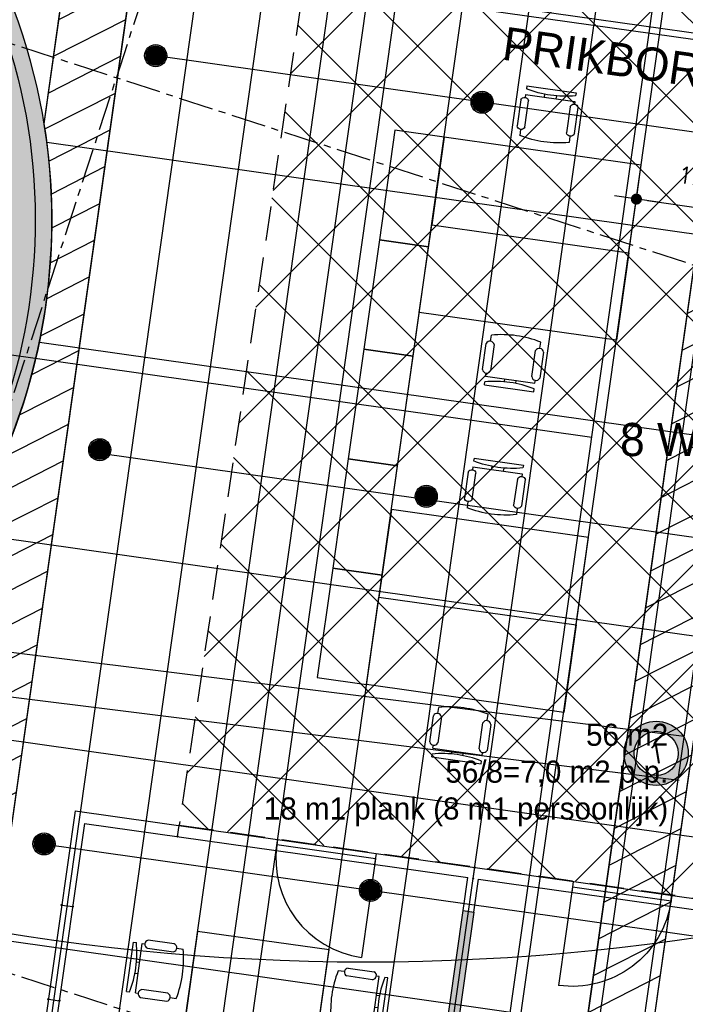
# Model space of a CAD drawing. Header units: millimetres. Extents: x -4106 to 114694, y -37499 to 54647.
# Tile 48 of 109: x 80158 to 86178, y -17857 to -8952. Entities that reach past the tile are written whole.
import ezdxf
from ezdxf.enums import TextEntityAlignment as Align

# ---------------------------------------------------------------- set-up
doc = ezdxf.new("R2010")
doc.units = ezdxf.units.MM
doc.header["$LTSCALE"] = 50
for name, pattern in [('B0301', [25, 12.5, -6.25, 0, -6.25]), ('B0702', [4.6875, 3.125, -1.5625]), ('XREF_STRAMIEN$0$B0201', [50, 31.25, -6.25, 6.25, -6.25])]:
    doc.linetypes.add(name, pattern=pattern)
for name, color, linetype in [('FOK_ BRANDSLANGHASPELS', 2, 'Continuous'), ('FOK_00_ALGEMEEN', 1, 'Continuous'), ('FOK_05---_TEKST_25', 2, 'Continuous'), ('FOK_07_STRAMIEN', 13, 'B0301'), ('FOK_08---_MAATVOERING', 2, 'Continuous'), ('FOK_22_BINNENWANDEN', 2, 'Continuous'), ('FOK_22_BINNENWANDEN @ 1 VP1', 2, 'Continuous'), ('FOK_22_BINNENWANDEN @ 1 VP2', 2, 'Continuous'), ('FOK_22_BINNENWANDEN @ 1 VPModel', 2, 'Continuous'), ('FOK_28_CONSTRUCTIES', 4, 'Continuous'), ('FOK_72_VAST MEUBILAIR', 1, 'Continuous'), ('FOK_82_LOS MEUBILAIR', 1, 'Continuous'), ('XREF_05-werkset$0$AA28E---_TPGBETON', 242, 'Continuous'), ('XREF_05-werkset$0$AL28E---_TPGBETON', 4, 'Continuous'), ('XREF_05-werkset$0$AZ28E---_TPGBETON', 4, 'Continuous'), ('XREF_05_PLAFOND$0$AA45----_PLAFONDAFW', 1, 'Continuous'), ('XREF_05_PLAFOND$0$AI45----_PLAFONDAFW', 2, 'Continuous'), ('XREF_05_Sprinkler installatie$0$WL524---', 4, 'Continuous'), ('XREF_05_Sprinkler installatie$0$WL531---', 3, 'Continuous'), ('XREF_05_Sprinkler installatie$0$WL6516--', 4, 'Continuous'), ('XREF_05_Vloergoot installaties$0$EL6131--_VG', 3, 'Continuous'), ('XREF_05_Vloergoot installaties$0$EL6222--', 3, 'Continuous'), ('XREF_STRAMIEN$0$AL$7A---_STRAMIEN', 1, 'XREF_STRAMIEN$0$B0201')]:
    doc.layers.add(name, color=color, linetype=linetype)
doc.styles.add('FOK-DIM', font='romans.shx')
doc.styles.add('XREF_05_Sprinkler installatie$0$Standard', font='txt')
doc.styles.add('XREF_05_Vloergoot installaties$0$BURO-018', font='simplex.shx', dxfattribs={"height": 180})
doc.dimstyles.new('FOK-100', dxfattribs={"dimscale": 100, "dimtxt": 1.5, "dimasz": 1, "dimexe": 2, "dimexo": 0, "dimgap": 2, "dimtad": 1, "dimdec": 0, "dimzin": 11, "dimdsep": 46, "dimtxsty": 'FOK-DIM', "dimblk1": 'DOT', "dimblk2": 'DOT', "dimsah": 1, "dimcen": 2.5, "dimclrd": 256, "dimclre": 256, "dimclrt": 256, "dimadec": 0, "dimazin": 0, "dimtfac": 1, "dimtdec": 0, "dimtix": 1, "dimtmove": 2, "dimatfit": 3, "dimldrblk": 'DOT', "dimfxl": 2, "dimtolj": 1, "dimtzin": 0, "dimarcsym": 0})
pattern_1 = [(27.02000000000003, (0, 0), (-124.9329103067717, 244.9831992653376), [])]

# ---------------------------------------------------------------- blocks, each defined once
blk = doc.blocks.new('*U532')
at = {"layer": 'XREF_05-werkset$0$AA28E---_TPGBETON'}
blk.add_hatch(color=254, dxfattribs=at).paths.add_polyline_path([(-22052.39163544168, 56898.33733558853, -0.1436830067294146), (-22052.39163544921, 59798.33733558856), (-22298.56391229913, 60018.33733558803, 1.806670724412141), (-13345.24397903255, 62288.33733560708), (-13549.25758143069, 62068.33733560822, -0.6895002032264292), (-17299.25758085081, 53201.78916196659), (-17519.25779554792, 53214.56614178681, -0.2987247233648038), (-21982.44627253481, 56678.33733558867)])
h = blk.add_hatch(dxfattribs=at)
h.set_pattern_fill('AR-CONC', color=1, scale=44, style=0)
h.set_pattern_definition([(49.99999999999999, (0, 0), (315.5944803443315, -27.61093939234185), [33, -363]), (355, (0, 0), (-61.05058678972, 330.9645388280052), [26.4, -290.4]), (100.4514, (26.2995392, -2.3009096), (254.5441279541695, 303.3533985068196), [28.0456836, -308.50252928]), (46.18420000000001, (0, 88), (469.5860613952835, -72.82836630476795), [49.5, -544.5]), (96.6356, (39.1321678, 81.93094492), (411.2515904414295, 428.6118631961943), [42.06852672, -462.75372]), (351.1842, (0, 88), (411.251255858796, 428.6121844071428), [39.6, -435.6]), (21, (44, 66), (262.6391029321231, -177.1523118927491), [33, -363]), (326.0000000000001, (44, 66), (107.058746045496, 319.0660198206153), [26.4, -290.4]), (71.4514, (65.88658252, 51.23729336), (369.6979565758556, 141.9134185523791), [28.0456836, -308.50252928]), (37.50000000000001, (0, 0), (5.350336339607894, 146.4732956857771), [0, -286.88, 0, -294.8, 0, -291.5]), (7.499999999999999, (0, 0), (115.7505964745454, 173.5411532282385), [0, -168.08, 0, -280.28, 0, -111.1]), (327.5, (-98.12, 0), (234.88187191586, -9.924143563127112), [0, -110, 0, -343.2, 0, -455.4]), (317.5, (-142.12, 0), (256.6019145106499, 44.04619222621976), [0, -143, 0, -227.92, 0, -323.4])])
h.paths.add_polyline_path([(-22052.39163544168, 56898.33733558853, -0.1436830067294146), (-22052.39163544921, 59798.33733558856), (-22298.56391229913, 60018.33733558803, 1.806670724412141), (-13345.24397903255, 62288.33733560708), (-13549.25758143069, 62068.33733560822, -0.6895002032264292), (-17299.25758085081, 53201.78916196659), (-17519.25779554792, 53214.56614178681, -0.2987247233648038), (-21982.44627253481, 56678.33733558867)])
at = {"layer": 'XREF_05-werkset$0$AL28E---_TPGBETON'}
blk.add_lwpolyline([(-22298.56391229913, 60018.33733558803, 1.806670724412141), (-13345.24397903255, 62288.33733560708)], format="xyb", dxfattribs=at)
at = {"layer": 'XREF_05-werkset$0$AZ28E---_TPGBETON'}
blk.add_lwpolyline([(-13447.2500449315, 62178.33733561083, -1.792795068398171), (-22175.94669944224, 59908.33733558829)], format="xyb", dxfattribs=at)
blk = doc.blocks.new('XREF_05-werkset')
at = {"rotation": 342.0199999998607}
blk.add_blockref('*U532', (73262.89879107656, -71545.09047998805), dxfattribs=at)
blk = doc.blocks.new('XREF_STRAMIEN')
at = {"layer": 'XREF_STRAMIEN$0$AL$7A---_STRAMIEN', "ltscale": 0.2}
for p, q in [((4081.093327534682, 15497.03593021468), (99881.09332753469, -15593.30424322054)), ((4081.093327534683, 7086.291556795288), (99881.09332753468, -24004.04861663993))]:
    blk.add_line(p, q, dxfattribs=at)
blk.add_lwpolyline([(98261.32084477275, 43612.94921925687), (74241.03608527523, -30401.78549008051)], dxfattribs=at)
blk = doc.blocks.new('XREF_05_PLAFOND')
at = {"layer": 'XREF_05_PLAFOND$0$AA45----_PLAFONDAFW'}
h = blk.add_hatch(dxfattribs=at)
h.set_pattern_fill('ANSI31', color=256, scale=2200, angle=342.02, style=0)
h.set_pattern_definition(pattern_1)
h.paths.add_polyline_path([(84075.54864145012, -26575.70260352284), (84654.90910944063, -26763.72467067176), (93556.21587465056, 36094.67203087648), (92950.22981348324, 36094.67203087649)])
h = blk.add_hatch(dxfattribs=at)
h.set_pattern_fill('ANSI31', color=256, scale=2200, angle=342.02, style=0)
h.set_pattern_definition(pattern_1)
edge = h.paths.add_edge_path()
edge.add_line((79924.00977812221, -13099.69861268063), (78281.85722502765, -24696.0944396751))
edge.add_line((78281.85722502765, -24696.0944396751), (78861.21219659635, -24884.15532093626))
edge.add_line((78861.21219659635, -24884.15532093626), (85620.43032143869, 22847.44471157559))
edge.add_line((85620.43032143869, 22847.44471157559), (85032.45365011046, 22974.62169813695))
edge.add_line((85032.45365011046, 22974.62169813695), (80378.08808558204, -9893.131853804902))
edge.add_arc((74998.81403571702, -10766.81305209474), 5449.762209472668, -25.345207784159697, 9.225207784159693, ccw=False)
at = {"layer": 'XREF_05_PLAFOND$0$AI45----_PLAFONDAFW'}
h = blk.add_hatch(dxfattribs=at)
h.set_pattern_fill('_USER,_O', color=256, scale=600, angle=90, pattern_type=0)
h.set_pattern_definition([(81.94000000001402, (95233.47751709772, 35104.62741813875), (-594.0730704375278, 84.12601845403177), [])])
edge = h.paths.add_edge_path(flags=16)
edge.add_arc((41622.22216217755, 26897.39712025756), 5449.922833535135, 0, 360)
h.paths.add_polyline_path([(49933.51685366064, 30177.31994903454), (51533.51685368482, 30177.31994903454), (51533.51685368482, 27777.31994900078), (49933.51685366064, 27777.31994900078)], flags=16)
edge = h.paths.add_edge_path(flags=16)
edge.add_arc((86127.26898414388, 26613.49231748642), 3799.999999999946, 0, 360)
edge = h.paths.add_edge_path(flags=16)
edge.add_arc((74998.81403571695, -10766.81305209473), 5449.762209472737, 0, 360)
edge = h.paths.add_edge_path()
edge.add_line((31231.3834552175, 21828.440290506), (22996.80046212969, 22270.01871067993))
edge.add_line((22996.80046212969, 22270.01871067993), (24807.03278981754, 36094.67203092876))
edge.add_line((24807.03278981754, 36094.67203092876), (95373.92533894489, 36094.67203092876))
edge.add_line((95373.92533894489, 36094.67203092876), (86392.75272233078, -27327.71370086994))
edge.add_line((86392.75272233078, -27327.71370086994), (68973.94226808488, -21674.72056476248))
edge.add_line((68973.94226808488, -21674.72056476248), (69214.4781715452, 10715.89887092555))
edge.add_arc((59884.73542131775, 10785.1824518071), 9330.000000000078, 359.5745237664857, 446.6107839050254)
edge.add_line((60436.31092525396, 20098.86402589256), (31231.3834552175, 21828.440290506))
h = blk.add_hatch(dxfattribs=at)
h.set_pattern_fill('_USER,_O', color=256, scale=1800, pattern_type=0)
h.set_pattern_definition([(351.940000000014, (95233.47751709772, 35104.62741813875), (252.3780553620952, 1782.219211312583), [])])
edge = h.paths.add_edge_path(flags=16)
edge.add_arc((74998.81403571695, -10766.81305209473), 5449.762209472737, 0, 360)
edge = h.paths.add_edge_path(flags=16)
edge.add_arc((41622.22216217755, 26897.39712025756), 5449.922833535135, 0, 360)
h.paths.add_polyline_path([(49933.51685366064, 30177.31994903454), (51533.51685368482, 30177.31994903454), (51533.51685368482, 27777.31994900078), (49933.51685366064, 27777.31994900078)], flags=16)
edge = h.paths.add_edge_path(flags=16)
edge.add_arc((86127.26898414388, 26613.49231748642), 3799.999999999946, 0, 360)
edge = h.paths.add_edge_path()
edge.add_line((31231.3834552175, 21828.440290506), (22996.80046212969, 22270.01871067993))
edge.add_line((22996.80046212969, 22270.01871067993), (24807.03278981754, 36094.67203092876))
edge.add_line((24807.03278981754, 36094.67203092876), (95373.92533894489, 36094.67203092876))
edge.add_line((95373.92533894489, 36094.67203092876), (86392.75272233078, -27327.71370086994))
edge.add_line((86392.75272233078, -27327.71370086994), (68973.94226808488, -21674.72056476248))
edge.add_line((68973.94226808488, -21674.72056476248), (69214.4781715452, 10715.89887092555))
edge.add_arc((59884.73542131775, 10785.1824518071), 9330.000000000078, 359.5745237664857, 446.6107839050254)
edge.add_line((60436.31092525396, 20098.86402589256), (31231.3834552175, 21828.440290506))
at = {"layer": 'XREF_05_PLAFOND$0$AA45----_PLAFONDAFW'}
blk.add_lwpolyline([(84075.54864145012, -26575.70260352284), (84654.90910944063, -26763.72467067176), (93556.21587465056, 36094.67203087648), (92950.22981348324, 36094.67203087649)], close=True, dxfattribs=at)
blk.add_lwpolyline([(79924.00977812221, -13099.69861268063), (78281.85722502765, -24696.0944396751), (78861.21219659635, -24884.15532093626), (85620.43032143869, 22847.44471157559), (85032.45365011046, 22974.62169813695), (80378.08808558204, -9893.131853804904, -0.151996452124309)], format="xyb", close=True, dxfattribs=at)
blk = doc.blocks.new('XREF_05_Sprinkler installatie$0$SP-KOP02')
at = {"color": 0, "linetype": 'Continuous'}
for p, q in [((-0.8747061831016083, -0.022678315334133), (0.02267831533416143, 0.8747061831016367)), ((-0.8470212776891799, -0.2194998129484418), (0.2194998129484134, 0.8470212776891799)), ((-0.8433590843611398, 0.2331751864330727), (-0.2331751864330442, 0.8433590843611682)), ((-0.7864924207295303, -0.383477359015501), (0.3834773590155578, 0.7864924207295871)), ((-0.7015012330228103, -0.5229925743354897), (0.5229925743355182, 0.7015012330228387)), ((-0.5952920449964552, -0.6412897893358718), (0.6412897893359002, 0.5952920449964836)), ((-0.4685024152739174, -0.7390065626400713), (0.7390065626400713, 0.4685024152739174)), ((-0.3195518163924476, -0.8145623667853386), (0.8145623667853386, 0.3195518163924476)), ((-0.1436165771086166, -0.8631335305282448), (0.8631335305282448, 0.1436165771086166)), ((0.07198970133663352, -0.8720336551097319), (0.8720336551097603, -0.0719897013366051)), ((0.3806791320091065, -0.7878506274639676), (0.7878506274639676, -0.3806791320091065))]:
    blk.add_line(p, q, dxfattribs=at)
at = {"color": 0, "linetype": 'Continuous', "const_width": 0.875}
blk.add_lwpolyline([(-0.4375, 0, 1), (0.4375, 0, 1)], format="xyb", close=True, dxfattribs=at)
at = {"color": 0, "linetype": 'Continuous'}
for radius in [1, 0.8750001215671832]:
    blk.add_circle((0, 0), radius, dxfattribs=at)
at = {"color": 0, "linetype": 'Continuous', "style": 'XREF_05_Sprinkler installatie$0$Standard', "flags": 1}
for tag, p in [('SP_MATCODE', (2, 2)), ('SP_TEMP', (2, -3)), ('SP_DOORL', (2, -5)), ('SP_KFACT', (2, -7)), ('SP_SPRHK', (2, -9)), ('SP_KLEP', (2, -11))]:
    blk.add_attdef(tag, p, '', height=1, dxfattribs=at)
blk = doc.blocks.new('XREF_05_Sprinkler installatie')
at = {"layer": 'XREF_05_Sprinkler installatie$0$WL524---'}
for p, q in [((81514.4748811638, -21380.2978390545), (87642.88995056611, 21896.75751307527)), ((81371.49910831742, -9274.105772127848), (89404.636438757, -10411.66930249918)), ((80864.62322700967, -12870.05989955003), (88887.52158783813, -14006.17350096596)), ((80385.69453754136, -16408.57906005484), (88388.86957314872, -17541.89966359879))]:
    blk.add_line(p, q, dxfattribs=at)
at = {"layer": 'XREF_05_Sprinkler installatie$0$WL531---'}
for p, q in [((83953.45543124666, -22460.95058433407), (86404.5496804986, -5152.047662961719)), ((85331.40979843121, -12730.24423595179), (79832.13173776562, -11951.49766311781))]:
    blk.add_line(p, q, dxfattribs=at)
at = {"layer": 'XREF_05_Sprinkler installatie$0$WL6516--', "xscale": 99.9999999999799, "yscale": 100, "zscale": 100, "rotation": 7.589429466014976}
for p in [(81388.10515788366, -9277.327369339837), (84340.31973580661, -9698.451077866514), (80882.8613877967, -12841.69673507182), (83835.07596571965, -13262.82044359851), (80378.59293643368, -16406.20421458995), (83330.80751435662, -16827.32792311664)]:
    blk.add_blockref('XREF_05_Sprinkler installatie$0$SP-KOP02', p, dxfattribs=at)
blk = doc.blocks.new('XREF_05_Vloergoot installaties$0$E00415')
at = {"linetype": 'Continuous'}
h = blk.add_hatch(color=0, dxfattribs=at)
edge = h.paths.add_edge_path()
edge.add_arc((0, 0), 2.9, 0, 360)
edge = h.paths.add_edge_path(flags=16)
edge.add_arc((0, 0), 2, 0, 360)
at = {"color": 0, "linetype": 'Continuous'}
for radius in [2.9, 2]:
    blk.add_circle((0, 0), radius, dxfattribs=at)
at = {"color": 0, "linetype": 'Continuous', "style": 'XREF_05_Vloergoot installaties$0$BURO-018'}
for tag, p in [('E_GKAST', (0, 8)), ('E_GROEP', (0, 5)), ('E_SGROEP', (4.5, 5))]:
    blk.add_attdef(tag, text='', height=1.8, dxfattribs=at).set_placement(p, align=Align.MIDDLE)
at = {"color": 0, "linetype": 'Continuous', "style": 'XREF_05_Vloergoot installaties$0$BURO-018', "flags": 1}
for tag, height, p in [('E_VERMCODE', 1.8, (13, 5)), ('E_MATCODE', 1.799999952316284, (0, 0))]:
    blk.add_attdef(tag, text='', height=height, dxfattribs=at).set_placement(p, align=Align.MIDDLE)
blk = doc.blocks.new('XREF_05_Vloergoot installaties')
at = {"layer": 'XREF_05_Vloergoot installaties$0$EL6131--_VG'}
for p, q in [((92915.18647397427, 35130.94067874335), (84340.74312208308, -25462.17814393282)), ((93311.24070264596, 35074.89562587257), (84736.79735075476, -25518.22319680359)), ((78560.90806552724, -14484.02765018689), (86168.56892085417, -15431.08940091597)), ((78152.23761467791, -14836.24065408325), (86122.97088947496, -15828.50052914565))]:
    blk.add_line(p, q, dxfattribs=at)
at = {"layer": 'XREF_05_Vloergoot installaties$0$EL6222--'}
ref = blk.add_blockref('XREF_05_Vloergoot installaties$0$E00415', (85914.21183866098, -15587.68305102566), dxfattribs=dict(at, xscale=100.000000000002, yscale=100, zscale=100, rotation=351.5354125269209))
ref.add_attrib('E_GROEP', '1', dxfattribs={"layer": '0', "color": 1, "linetype": 'Continuous', "height": 180, "rotation": 9.51131185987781, "style": 'XREF_05_Vloergoot installaties$0$BURO-018'}).set_placement((85914.21183866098, -15587.68305102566), align=Align.MIDDLE)
blk = doc.blocks.new('WP 1600-800')
at = {"linetype": 'Continuous'}
for p, q in [((701.4819713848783, 1636.077677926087), (939.9819699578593, 1636.077677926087)), ((568.9819721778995, 1600.077678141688), (595.4819720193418, 1600.077678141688)), ((568.9819721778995, 1600.077678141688), (568.981972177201, 1149.577680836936)), ((648.4819717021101, 1600.077678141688), (674.9819715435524, 1600.077678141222)), ((648.4819717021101, 1600.077678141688), (648.4819717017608, 1149.577680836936)), ((939.9819699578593, 1564.077678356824), (701.4819713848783, 1564.077678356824)), ((966.4819697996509, 1600.077678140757), (1021.981969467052, 1600.077678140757)), ((648.4819717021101, 1427.827679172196), (620.2727218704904, 1427.827679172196)), ((620.8583718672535, 1321.827679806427), (648.4819717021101, 1321.827679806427)), ((701.4819713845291, 1185.5776806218), (939.98196995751, 1185.577680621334)), ((568.981972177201, 1149.577680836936), (595.4819720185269, 1149.577680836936)), ((648.4819717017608, 1149.577680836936), (674.9819715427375, 1149.577680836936)), ((935.5820462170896, 1112.99842010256), (697.0820476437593, 1112.998420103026)), ((966.4819697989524, 1149.577680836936), (1021.981969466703, 1149.577680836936))]:
    blk.add_line(p, q, dxfattribs=at)
blk.add_lwpolyline([(1133.893765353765, 2274.827679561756), (1933.893765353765, 2274.827679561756), (1933.893765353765, 474.8276795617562), (1133.893765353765, 474.8276795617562)], close=True)
for centre, radius, start, end in [((712.6848002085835, 1600.077678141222), 37.70282866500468, 107.2856071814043, 252.7143928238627), ((928.7791411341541, 1600.077678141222), 37.70282866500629, 287.2856071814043, 72.71439282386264), ((-348.5805223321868, 1374.827679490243), 970.5624941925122, 346.5803000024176, 13.41970000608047), ((77.91947511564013, 1374.827679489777), 970.5624941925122, 346.5803000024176, 13.41970000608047), ((710.9497787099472, 1148.580722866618), 38.1891892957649, 104.3543784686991, 248.70730541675), ((926.1142388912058, 1149.995377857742), 38.18918929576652, 284.3543784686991, 68.70730541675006)]:
    blk.add_arc(centre, radius, start, end, dxfattribs=at)
blk = doc.blocks.new('A$C46E716B0')
at = {"layer": 'FOK_00_ALGEMEEN', "color": 13}
for points in [[(0, 0), (0, 900)], [(0, 0), (900, 0)]]:
    blk.add_lwpolyline(points, dxfattribs=at)
blk.add_arc((7.275957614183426e-12, -3.637978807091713e-12), 900.0000000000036, 0, 90, dxfattribs=at)
blk = doc.blocks.new('*U556')
at = {"layer": 'FOK_22_BINNENWANDEN @ 1 VP1'}
blk.add_hatch(color=256, dxfattribs=at).paths.add_polyline_path([(532.7980180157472, 3776.483405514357), (631.8101964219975, 3762.462402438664), (141.0750887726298, 297.0361582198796), (42.0629103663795, 311.0571612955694)])
at = {"layer": 'FOK_22_BINNENWANDEN @ 1 VP2'}
blk.add_hatch(color=256, dxfattribs=at).paths.add_polyline_path([(532.7980180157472, 3776.483405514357), (631.8101964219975, 3762.462402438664), (141.0750887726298, 297.0361582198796), (42.0629103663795, 311.0571612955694)])
at = {"layer": 'FOK_22_BINNENWANDEN @ 1 VPModel'}
blk.add_hatch(color=256, dxfattribs=at).paths.add_polyline_path([(532.7980180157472, 3776.483405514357), (631.8101964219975, 3762.462402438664), (141.0750887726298, 297.0361582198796), (42.0629103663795, 311.0571612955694)])
blk = doc.blocks.new('A$C70436BE2')
at = {"layer": 'FOK_22_BINNENWANDEN'}
for points in [[(532.7980180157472, 3776.483405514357), (574.8610272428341, 4073.51994073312)], [(631.8101964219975, 3762.462402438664), (673.8732056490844, 4059.498937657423)], [(42.0629103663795, 311.0571612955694), (-9.886070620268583e-05, 14.02062607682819)], [(141.0750887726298, 297.0361582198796), (99.01207954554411, -0.0003769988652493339)]]:
    blk.add_lwpolyline(points, dxfattribs=at)
blk.add_lwpolyline([(532.7980180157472, 3776.483405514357), (631.8101964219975, 3762.462402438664), (141.0750887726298, 297.0361582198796), (42.0629103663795, 311.0571612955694)], close=True, dxfattribs=at)
blk.add_blockref('*U556', (0, 0), dxfattribs=at)
blk = doc.blocks.new('A$C0602654F')
at = {"layer": 'FOK_82_LOS MEUBILAIR', "linetype": 'Continuous'}
for p, q in [((221.7672574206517, 1999.336471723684), (283.3614331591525, 2445.605902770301)), ((283.3614331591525, 2445.605902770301), (309.6125761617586, 2441.982715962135)), ((300.5206864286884, 1988.466911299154), (362.1148621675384, 2434.736342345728)), ((362.1148621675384, 2434.736342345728), (388.3660051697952, 2431.113155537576)), ((651.5200943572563, 2431.718614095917), (415.2598073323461, 2464.327295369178)), ((409.6950830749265, 2391.828038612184), (645.9553700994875, 2359.219357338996)), ((677.1285782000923, 2391.258100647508), (732.1073871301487, 2383.66991695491)), ((311.1999564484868, 2267.88072275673), (338.564147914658, 2264.103912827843)), ((324.071400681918, 2159.099340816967), (296.1270589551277, 2162.956223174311)), ((2189.029223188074, 2179.873114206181), (2134.077464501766, 2187.654770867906)), ((2446.363933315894, 2107.073072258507), (2210.219889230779, 2140.513164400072)), ((2224.752689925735, 2211.758557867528), (2460.896734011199, 2178.318465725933)), ((2503.887948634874, 2135.286324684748), (2477.649721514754, 2139.00189047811)), ((2440.723330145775, 1689.23646363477), (2503.887948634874, 2135.286324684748)), ((2519.438011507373, 1678.089766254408), (2582.602629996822, 2124.139627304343)), ((2582.602629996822, 2124.139627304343), (2556.364402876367, 2127.855193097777)), ((221.7672574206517, 1999.336471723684), (248.0184004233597, 1995.713284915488)), ((300.5206864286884, 1988.466911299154), (326.7718294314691, 1984.843724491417)), ((594.2053245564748, 1984.273786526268), (357.9450375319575, 2016.882467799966)), ((2507.087498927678, 1960.864742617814), (2479.736770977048, 1964.737848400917)), ((348.1009073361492, 1945.558607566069), (584.3611943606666, 1912.949926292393)), ((615.534402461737, 1944.988669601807), (670.5132113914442, 1937.40048590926)), ((2464.874507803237, 1859.784939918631), (2492.805100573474, 1855.82972013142)), ((2125.864604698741, 1733.823253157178), (2070.912846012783, 1741.60490981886)), ((2383.199314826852, 1661.02321120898), (2147.05527074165, 1694.46330335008)), ((2157.150392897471, 1765.752071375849), (2393.294436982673, 1732.311979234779)), ((2440.723330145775, 1689.23646363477), (2414.485103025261, 1692.95202942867)), ((112.3880323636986, 1206.849131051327), (173.9822081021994, 1653.118562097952)), ((173.9822081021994, 1653.118562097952), (200.2333511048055, 1649.495375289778)), ((191.1414613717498, 1195.979570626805), (252.7356371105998, 1642.249001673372)), ((252.7356371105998, 1642.249001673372), (278.9867801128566, 1638.62581486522)), ((542.1408693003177, 1639.23127342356), (305.8805822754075, 1671.839954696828)), ((2519.438011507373, 1678.089766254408), (2493.199784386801, 1681.805332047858)), ((300.3158580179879, 1599.340697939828), (536.5761450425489, 1566.732016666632)), ((567.7493531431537, 1598.770759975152), (622.7281620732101, 1591.182576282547)), ((201.8207313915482, 1475.393382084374), (229.1849228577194, 1471.616572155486)), ((214.6921756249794, 1366.612000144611), (186.7478338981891, 1370.468882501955)), ((2076.861198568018, 1387.775686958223), (2021.909439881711, 1395.557343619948)), ((2334.195908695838, 1314.975645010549), (2098.051864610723, 1348.415737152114)), ((2112.58466530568, 1419.66113061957), (2348.728709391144, 1386.221038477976)), ((2328.555305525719, 897.1390363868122), (2391.719924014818, 1343.18889743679)), ((2391.719924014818, 1343.18889743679), (2365.481696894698, 1346.904463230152)), ((2407.269986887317, 885.9923390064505), (2470.434605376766, 1332.042200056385)), ((2470.434605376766, 1332.042200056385), (2444.196378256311, 1335.757765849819)), ((112.3880323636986, 1206.849131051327), (138.6391753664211, 1203.225944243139)), ((191.1414613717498, 1195.979570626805), (217.3926043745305, 1192.35638381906)), ((484.8260994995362, 1191.786445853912), (248.5658124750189, 1224.395127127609)), ((2394.919474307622, 1168.767315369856), (2367.568746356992, 1172.640421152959)), ((238.7216822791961, 1153.071266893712), (474.9819693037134, 1120.462585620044)), ((506.1551774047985, 1152.501328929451), (561.1339863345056, 1144.913145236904)), ((2352.706483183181, 1067.687512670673), (2380.637075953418, 1063.732292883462)), ((2013.696580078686, 941.7258259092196), (1958.744821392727, 949.5074825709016)), ((2271.031290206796, 868.9257839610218), (2034.887246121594, 902.3658761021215)), ((2044.982368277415, 973.6546441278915), (2281.126412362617, 940.2145519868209)), ((2328.555305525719, 897.1390363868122), (2302.317078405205, 900.8546021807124)), ((63.16429191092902, 864.9516230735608), (-0.0003265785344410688, 418.9017620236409)), ((63.16429191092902, 864.9516230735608), (89.40251903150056, 861.2360572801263)), ((141.8789732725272, 853.8049256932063), (78.71435478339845, 407.7550646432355)), ((141.8789732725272, 853.8049256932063), (168.117200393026, 850.0893598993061)), ((425.4519105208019, 777.2893179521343), (189.3078664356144, 810.7294100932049)), ((199.4029885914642, 882.0181781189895), (435.5470326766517, 848.578085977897)), ((456.7376987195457, 809.2181361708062), (511.6894574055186, 801.4364795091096)), ((2407.269986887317, 885.9923390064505), (2381.031759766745, 889.7079047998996)), ((117.7277956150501, 683.2564494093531), (89.797202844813, 687.2116691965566)), ((2234.501396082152, 597.482781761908), (1998.241109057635, 630.0914630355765)), ((75.5148044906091, 582.1766467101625), (102.8655324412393, 578.3035409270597)), ((1967.067900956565, 598.052719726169), (1912.089092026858, 605.6409034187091)), ((1988.396978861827, 558.7676028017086), (2224.657265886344, 526.158921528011)), ((2282.081616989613, 554.5744780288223), (2220.487441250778, 108.3050469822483)), ((2282.081616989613, 554.5744780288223), (2255.830473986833, 558.1976648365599)), ((2360.83504599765, 543.7049176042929), (2299.240870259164, 97.43548655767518)), ((2360.83504599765, 543.7049176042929), (2334.583902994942, 547.3281044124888)), ((-0.0003265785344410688, 418.9017620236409), (26.23790054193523, 415.1861962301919)), ((78.71435478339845, 407.7550646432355), (104.952581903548, 404.0394988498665)), ((357.8496134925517, 331.2828314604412), (121.7055694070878, 364.7229236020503)), ((136.2383701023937, 435.9683170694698), (372.3824141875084, 402.5282249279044)), ((393.5730802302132, 363.1682751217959), (448.5248389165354, 355.3866184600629)), ((2258.530902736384, 383.9420485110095), (2286.475244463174, 380.0851661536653)), ((2271.402346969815, 275.1606665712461), (2244.038155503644, 278.9374765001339)), ((2172.90722034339, 151.2133507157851), (1936.646933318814, 183.8220319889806)), ((1905.473725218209, 151.7832886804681), (1850.494916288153, 159.3714723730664)), ((1931.082209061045, 111.3227752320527), (2167.342496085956, 78.71409395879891)), ((2220.487441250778, 108.3050469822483), (2194.236298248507, 111.9282337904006)), ((2299.240870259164, 97.43548655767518), (2272.989727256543, 101.058673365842))]:
    blk.add_line(p, q, dxfattribs=at)
blk.add_lwpolyline([(530.920248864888, 166.1606254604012), (1719.360665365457, -6.91335771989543e-05), (2051.682054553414, 2376.880763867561), (863.2416380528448, 2543.041458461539)], close=True, dxfattribs=at)
for centre, radius, start, end in [((-656.3814811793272, 2347.924030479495), 970.5624941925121, 338.7219758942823, 5.561375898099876), ((424.1323530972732, 2427.183087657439), 38.1891892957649, 103.4343704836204, 247.7872974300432), ((637.082824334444, 2396.363565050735), 38.18918929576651, 283.4343704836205, 67.78729743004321), ((-233.8866702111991, 2289.61123147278), 970.5624941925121, 338.7219758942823, 5.561375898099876), ((3037.231996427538, 1832.262808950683), 970.5624941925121, 158.5203000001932, 185.3597000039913), ((2228.939627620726, 2173.799582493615), 38.18918929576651, 96.29437846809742, 240.647305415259), ((2442.176995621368, 2145.032047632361), 38.1891892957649, 276.2943784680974, 60.64730541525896), ((3459.51893480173, 1772.463231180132), 970.5624941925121, 158.5203000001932, 185.3597000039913), ((364.1205974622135, 1979.688841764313), 37.70282866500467, 99.42728307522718, 244.8560687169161), ((578.1856344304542, 1950.143552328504), 37.70282866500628, 279.4272830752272, 64.85606871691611), ((2163.19499668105, 1728.536938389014), 37.70282866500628, 99.22560718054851, 244.6543928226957), ((2377.15471104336, 1698.238344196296), 37.70282866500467, 279.2256071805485, 64.65439282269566), ((-765.7607062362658, 1555.436689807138), 970.5624941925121, 338.7219758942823, 5.561375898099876), ((314.7531280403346, 1634.695746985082), 38.1891892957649, 103.4343704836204, 247.7872974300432), ((527.7035992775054, 1603.876224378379), 38.18918929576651, 283.4343704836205, 67.78729743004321), ((-343.2658952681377, 1497.123890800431), 970.5624941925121, 338.7219758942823, 5.561375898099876), ((2925.063971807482, 1040.165381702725), 970.5624941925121, 158.5203000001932, 185.3597000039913), ((2116.77160300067, 1381.702155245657), 38.18918929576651, 96.29437846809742, 240.647305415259), ((2330.008971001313, 1352.934620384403), 38.1891892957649, 276.2943784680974, 60.64730541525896), ((3347.350910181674, 980.3658039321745), 970.5624941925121, 158.5203000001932, 185.3597000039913), ((254.7413724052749, 1187.201501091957), 37.70282866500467, 99.42728307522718, 244.8560687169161), ((468.8064093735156, 1157.656211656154), 37.70282866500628, 279.4272830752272, 64.85606871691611), ((2051.026972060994, 936.4395111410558), 37.70282866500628, 99.22560718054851, 244.6543928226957), ((2264.986686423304, 906.1409169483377), 37.70282866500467, 279.2256071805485, 64.65439282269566), ((-876.9166313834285, 770.5781581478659), 970.5624941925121, 338.5203000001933, 5.359700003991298), ((205.4475923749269, 844.8030451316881), 37.70282866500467, 99.22560718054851, 244.6543928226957), ((419.4073067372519, 814.50445093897), 37.70282866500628, 279.2256071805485, 64.65439282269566), ((-454.6296930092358, 710.7785803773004), 970.5624941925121, 338.5203000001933, 5.359700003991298), ((2004.416668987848, 592.8978369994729), 37.70282866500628, 99.42728307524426, 244.8560687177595), ((2816.488973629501, 253.4301578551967), 970.5624941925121, 158.7219758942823, 185.5613758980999), ((2218.481705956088, 563.3525475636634), 37.70282866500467, 279.4272830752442, 64.85606871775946), ((3238.983784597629, 195.1173588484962), 970.5624941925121, 158.7219758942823, 185.5613758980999), ((140.4253077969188, 398.0093416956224), 38.1891892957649, 96.29437846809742, 240.6473054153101), ((353.662675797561, 369.2418068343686), 38.18918929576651, 276.2943784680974, 60.64730541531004), ((1945.519479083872, 146.6778242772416), 38.18918929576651, 103.4343704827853, 247.7872974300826), ((2158.469950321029, 115.8583016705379), 38.1891892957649, 283.4343704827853, 67.7872974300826)]:
    blk.add_arc(centre, radius, start, end, dxfattribs=at)
blk = doc.blocks.new('A$C094F4788')
at = {"layer": 'Defpoints'}
blk.add_lwpolyline([(5.000021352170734, 19.02119142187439), (104.0121997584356, 5.00018834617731)], dxfattribs=at)
blk.add_point((5.000021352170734, 19.02119142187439), dxfattribs=at)
at = {"layer": 'Defpoints', "color": 5}
for p in [(5.000021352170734, 19.02119142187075), (104.0121997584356, 5.000188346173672)]:
    blk.add_point(p, dxfattribs=at)
at = {"layer": 'FOK_22_BINNENWANDEN', "color": 5}
for centre in [(5.000021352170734, 19.02119142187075), (104.0121997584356, 5.000188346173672)]:
    blk.add_circle(centre, 5, dxfattribs=at)
blk = doc.blocks.new('DOT')
at = {"color": 0}
blk.add_line((-2, 0), (2, 0), dxfattribs=at)
at = {"color": 0, "const_width": 0.5}
blk.add_lwpolyline([(-0.25, 0, 1), (0.25, 0, 1)], format="xyb", close=True, dxfattribs=at)
blk = doc.blocks.new('*D80')
at = {"layer": 'Defpoints', "color": 0}
for p in [(85735.23928465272, -10574.40631589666), (86923.38542501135, -10742.65835256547), (86925.45480062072, -10728.04503382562)]:
    blk.add_point(p, dxfattribs=at)
at = {"layer": 'FOK_08---_MAATVOERING', "lineweight": -2}
for p, q in [((85735.23928465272, -10574.40631589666), (85763.28129083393, -10376.38195889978)), ((85834.25146308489, -10588.42731878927), (86824.37324660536, -10728.63734948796)), ((86925.45480062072, -10728.04503382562), (86895.34341885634, -10940.68270937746))]:
    blk.add_line(p, q, dxfattribs=at)
at = {"layer": 'FOK_08---_MAATVOERING', "lineweight": -2, "xscale": 100, "yscale": 100, "zscale": 100}
for p, rotation in [((85735.2392846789, -10574.40631571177), 171.9399999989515), ((86923.38542501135, -10742.65835256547), 351.9399999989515)]:
    blk.add_blockref('DOT', p, dxfattribs=dict(at, rotation=rotation))
at = {"layer": 'FOK_08---_MAATVOERING', "insert": (86367.87011330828, -10386.24884352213), "char_height": 150, "attachment_point": 5, "rotation": 351.93999999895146, "style": 'FOK-DIM'}
blk.add_mtext('\\A1;1200', dxfattribs=at)
blk = doc.blocks.new('A$C4D8164B4')
at = {"layer": 'FOK_ BRANDSLANGHASPELS', "color": 2}
blk.add_circle((19999.99949391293, 19999.99965409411), 20000, dxfattribs=at)
blk = doc.blocks.new('kast')
at = {"layer": 'FOK_82_LOS MEUBILAIR'}
blk.add_lwpolyline([(-1052.179406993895, -305.4916050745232), (-62.05762290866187, -445.7016357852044), (1.036890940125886, -0.1468329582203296), (-989.084893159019, 140.0631977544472)], close=True, dxfattribs=at)

msp = doc.modelspace()

# ---------------------------------------------------------------- hatches: boundary and pattern name
at = {"layer": 'FOK_08---_MAATVOERING'}
h = msp.add_hatch(dxfattribs=at)
h.set_pattern_fill('ANSI37', color=254, scale=200, style=0)
h.set_pattern_definition([(45, (10119.66156290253, -50497.92212310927), (-449.0128060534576, 449.0128060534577), []), (135, (10119.66156290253, -50497.92212310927), (-449.0128060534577, -449.0128060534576), [])])
h.paths.add_polyline_path([(82771.7687823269, -8321.888051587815), (81600.46175375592, -16235.83500634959), (88550.79705334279, -17220.06416069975), (89722.10408193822, -9306.11720583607)])
at = {"layer": 'FOK_28_CONSTRUCTIES'}
h = msp.add_hatch(color=254, dxfattribs=at)
edge = h.paths.add_edge_path()
edge.add_line((71891.90949704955, -6291.548343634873), (72537.98731194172, -6501.222446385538))
edge.add_line((72537.98731194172, -6501.222446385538), (72034.83077199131, -8051.620295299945))
edge.add_line((72034.83077199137, -8051.620295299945), (70579.43513600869, -7579.295186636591))
edge.add_arc((74995.60724742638, -10767.55555975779), 5446.795417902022, 144.1725569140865, 263.9204642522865)
edge.add_arc((75004.25014190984, -10769.63599262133), 5445.649179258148, 263.8277221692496, 388.3449646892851)
edge.add_line((79796.99335755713, -8184.155872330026), (72633.79761858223, -5859.456579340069))
edge.add_arc((74995.60724742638, -10767.55555975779), 5446.795417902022, 115.6971669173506, 124.7377360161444)

# ---------------------------------------------------------------- linework, layer by layer
at = {"layer": 'FOK_08---_MAATVOERING', "color": 13, "linetype": 'B0702', "ltscale": 2}
msp.add_lwpolyline([(82771.7687823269, -8321.888051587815), (81600.46175375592, -16235.83500634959), (88550.79705334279, -17220.06416069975), (89722.10408193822, -9306.11720583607), (82771.76878227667, -8321.888051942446)], dxfattribs=at)
at = {"layer": 'FOK_22_BINNENWANDEN'}
for p, q in [((80659.0441278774, -16107.57152570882), (80056.14099562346, -20365.09519717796)), ((80659.04412787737, -16107.57152570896), (87837.75951392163, -17124.14132679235)), ((80744.03530320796, -16220.6047071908), (80169.17417710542, -20280.10402184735)), ((80744.03530320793, -16220.60470719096), (84209.46154742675, -16711.33981484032)), ((84308.473725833, -16725.36081791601), (87724.74653134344, -17209.13536246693))]:
    msp.add_line(p, q, dxfattribs=at)
for points in [[(82490.92198532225, -16366.98168602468), (82476.90098224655, -16465.99386443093)], [(83382.0315909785, -16493.17071370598), (83368.0105879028, -16592.18289211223)], [(85164.250802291, -16745.54876906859), (85150.2297992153, -16844.56094747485)], [(86055.36040794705, -16871.73779675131), (86041.33940487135, -16970.74997515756)]]:
    msp.add_lwpolyline(points, dxfattribs=at)
at = {"layer": 'FOK_72_VAST MEUBILAIR'}
msp.add_lwpolyline([(83223.38043195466, -8698.974612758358), (88173.98935228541, -9400.024766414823), (88314.19938301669, -8409.902982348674), (83363.59046268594, -7708.852828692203)], close=True, dxfattribs=at)

# ---------------------------------------------------------------- block references
for name in ['XREF_05_PLAFOND', 'XREF_05_Sprinkler installatie', 'XREF_05_Vloergoot installaties']:
    msp.add_blockref(name, (-6.320988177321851e-11, 0))
at = {"layer": 'FOK_ BRANDSLANGHASPELS'}
for p in [(63286.39080217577, -17476.19932468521), (58068.54642477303, -37498.59424917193)]:
    msp.add_blockref('A$C4D8164B4', p, dxfattribs=at)
at = {"layer": 'FOK_07_STRAMIEN'}
msp.add_blockref('XREF_STRAMIEN', (-6.320988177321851e-11, 1.455191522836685e-11), dxfattribs=at)
at = {"layer": 'FOK_22_BINNENWANDEN'}
for name, p in [('XREF_05-werkset', (-6.320988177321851e-11, 0)), ('A$C70436BE2', (83634.60052018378, -20784.8597555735)), ('A$C094F4788', (80533.46348007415, -16978.09745142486)), ('A$C094F4788', (80412.88285362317, -17829.60218571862))]:
    msp.add_blockref(name, p, dxfattribs=at)
for name, p, rotation in [('A$C094F4788', (81604.81256801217, -16344.8048581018), 90), ('A$C46E716B0', (83375.07842471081, -16542.2719178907), 171.931904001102), ('A$C094F4788', (84278.14138498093, -16723.37194114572), 90)]:
    msp.add_blockref(name, p, dxfattribs=dict(at, rotation=rotation))
at = {"layer": 'FOK_22_BINNENWANDEN', "xscale": -1, "rotation": 171.9480959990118}
msp.add_blockref('A$C46E716B0', (85157.14508798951, -16794.62837109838), dxfattribs=at)
at = {"layer": 'FOK_72_VAST MEUBILAIR'}
msp.add_blockref('A$C0602654F', (80903.80663150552, -19741.41989844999), dxfattribs=at)
at = {"layer": 'FOK_82_LOS MEUBILAIR', "xscale": -1}
for p, rotation in [((86407.7910840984, -9211.589750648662), 81.9400000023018), ((85931.07697947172, -12578.00381653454), 81.9400000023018), ((88178.55138682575, -17390.66275663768), 81.9400000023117)]:
    msp.add_blockref('WP 1600-800', p, dxfattribs=dict(at, rotation=rotation))
at = {"layer": 'FOK_82_LOS MEUBILAIR'}
for name, p, rotation in [('kast', (83550.7497290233, -9953.271386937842), 90), ('WP 1600-800', (85865.48847561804, -13041.1704409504), 81.94000000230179), ('kast', (83410.53970068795, -10943.39317135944), 90), ('kast', (83270.32966997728, -11933.51495544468), 90), ('kast', (83130.1196392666, -12923.63673952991), 90), ('kast', (82989.90960855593, -13913.75852361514), 90), ('WP 1600-800', (85388.77437099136, -16407.58450683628), 81.94000000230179)]:
    msp.add_blockref(name, p, dxfattribs=dict(at, rotation=rotation))

# ---------------------------------------------------------------- texts
at = {"layer": 'FOK_05---_TEKST_25', "insert": (84553.78965571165, -9014.738501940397), "char_height": 300, "width": 57960.9956641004, "attachment_point": 1, "rotation": 351.9400000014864}
msp.add_mtext('{\\fCentury Gothic|b0|i0|c0|p34;PRIKBORD}', dxfattribs=at)
at = {"layer": 'FOK_05---_TEKST_25', "insert": (85587.418696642, -12599.04811595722), "char_height": 300, "width": 57960.9956641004, "attachment_point": 1}
msp.add_mtext('{\\fCentury Gothic|b0|i0|c0|p34;8 WP}', dxfattribs=at)
at = {"layer": 'FOK_08---_MAATVOERING', "color": 13, "linetype": 'B0702', "ltscale": 2, "insert": (86023.13558564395, -15319.40013130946), "char_height": 200, "width": 57960.9956641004, "attachment_point": 3}
msp.add_mtext('{\\fCentury Gothic|b0|i0|c0|p34;56 m2\\P56/8=7,0 m2 p.p.\\P18 m1 plank (8 m1 persoonlijk)}', dxfattribs=at)

# ---------------------------------------------------------------- dimensions: what is measured, and where the dimension line sits
at = {"layer": 'FOK_08---_MAATVOERING'}
dim = msp.add_linear_dim(base=(86923.38542501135, -10742.65835256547), p1=(85735.23928465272, -10574.40631589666), p2=(86925.45480062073, -10728.04503382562), angle=171.9399999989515, dimstyle='FOK-100', dxfattribs=at)
dim.commit()
dim.dimension.update_dxf_attribs({"geometry": '*D80', "text_midpoint": (86367.87011330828, -10386.24884352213)})

doc.saveas('drawing.dxf')
